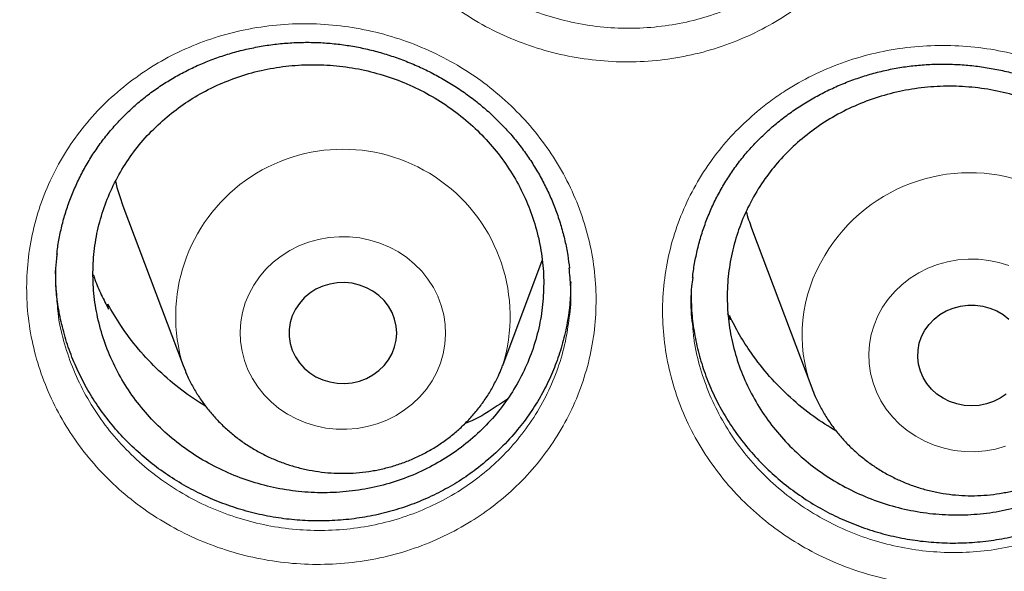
# Model space of a CAD drawing. Header units: millimetres. Extents: x 8 to 984, y 12 to 973.
# Tile 69 of 256: x 324 to 331, y 793 to 797. Entities that reach past the tile are written whole.
import ezdxf

# ---------------------------------------------------------------- set-up
doc = ezdxf.new("R2010")
doc.units = ezdxf.units.MM

msp = doc.modelspace()

# ---------------------------------------------------------------- linework, layer by layer
at = {"color": 7, "linetype": 'Continuous', "lineweight": 30}
for p, q in [((324.4753, 795.5488), (324.9223, 794.3606)), ((329.1485, 795.3823), (329.5955, 794.1941)), ((327.2985, 794.3606), (327.5918, 795.1404)), ((324.3572, 794.802), (324.363, 794.8167)), ((324.3692, 794.7783), (324.363, 794.8167)), ((328.992, 794.6995), (328.9732, 794.7459)), ((328.9839, 794.7324), (328.992, 794.6995))]:
    msp.add_line(p, q, dxfattribs=at)
at = {"color": 252, "linetype": 'Continuous', "lineweight": 0, "flags": 128}
for points in [[(326.808, 794.3107), (326.8358, 794.3784), (326.8562, 794.4484), (326.869, 794.52), (326.874, 794.5924), (326.8711, 794.665), (326.8604, 794.7368), (326.842, 794.8073), (326.8161, 794.8757), (326.783, 794.9413), (326.743, 795.0034), (326.6965, 795.0614), (326.6439, 795.1147), (326.5859, 795.1627), (326.523, 795.2049), (326.4559, 795.241), (326.3852, 795.2705), (326.3118, 795.2932), (326.2362, 795.3088), (326.1594, 795.3171), (326.082, 795.3181), (326.005, 795.3117), (325.929, 795.2981), (325.8549, 795.2773), (325.7834, 795.2495), (325.7152, 795.2152), (325.6511, 795.1745), (325.5918, 795.128), (325.5377, 795.0761), (325.4896, 795.0193), (325.4478, 794.9582), (325.4128, 794.8935), (325.3849, 794.8258), (325.3645, 794.7558), (325.3518, 794.6842), (325.3468, 794.6118), (325.3497, 794.5393), (325.3604, 794.4674), (325.3787, 794.3969), (325.4046, 794.3285), (325.4377, 794.2629), (325.4778, 794.2008), (325.5243, 794.1428), (325.5768, 794.0895), (325.6348, 794.0415), (325.6977, 793.9993), (325.7648, 793.9632), (325.8355, 793.9337), (325.909, 793.911), (325.9846, 793.8955), (326.0614, 793.8871), (326.1387, 793.8862), (326.2158, 793.8925), (326.2918, 793.9062), (326.3659, 793.927), (326.4374, 793.9547), (326.5055, 793.989), (326.5696, 794.0297), (326.629, 794.0762), (326.683, 794.1281), (326.7312, 794.1849), (326.773, 794.246), (326.808, 794.3107)], [(330.1223, 794.7938), (330.1643, 794.8547), (330.2127, 794.9113), (330.2669, 794.9631), (330.3265, 795.0094), (330.3907, 795.0499), (330.4589, 795.084), (330.5305, 795.1115), (330.6047, 795.1321), (330.6807, 795.1455), (330.7578, 795.1516), (330.8352, 795.1504), (330.912, 795.1418), (330.9875, 795.126), (331.0609, 795.1031)], [(331.0367, 793.7596), (330.9625, 793.739), (330.8865, 793.7256), (330.8094, 793.7195), (330.7321, 793.7207), (330.6553, 793.7293), (330.5798, 793.7451), (330.5063, 793.768), (330.4358, 793.7977), (330.3688, 793.834), (330.3061, 793.8765), (330.2482, 793.9247), (330.1959, 793.9781), (330.1496, 794.0363), (330.1098, 794.0985), (330.0769, 794.1642), (330.0512, 794.2327), (330.0331, 794.3032), (330.0227, 794.3751), (330.0201, 794.4477), (330.0253, 794.5201), (330.0383, 794.5916), (330.059, 794.6615), (330.087, 794.7292), (330.1223, 794.7938)]]:
    msp.add_lwpolyline(points, dxfattribs=at)
at = {"color": 7, "linetype": 'Continuous', "lineweight": 30, "flags": 128}
for points in [[(326.4758, 794.4495), (326.4949, 794.4987), (326.5065, 794.5499), (326.5104, 794.6021), (326.5065, 794.6543), (326.4949, 794.7055), (326.4758, 794.7548), (326.4496, 794.801), (326.4168, 794.8433), (326.378, 794.881), (326.3341, 794.9132), (326.2857, 794.9394), (326.234, 794.959), (326.1798, 794.9717), (326.1243, 794.9772), (326.0686, 794.9753), (326.0136, 794.9662), (325.9605, 794.9501), (325.9104, 794.9271), (325.8641, 794.8978), (325.8226, 794.8628), (325.7868, 794.8227), (325.7572, 794.7783), (325.7345, 794.7305), (325.7191, 794.6801), (325.7114, 794.6283), (325.7114, 794.5759), (325.7191, 794.5241), (325.7345, 794.4738), (325.7572, 794.4259), (325.7868, 794.3815), (325.8226, 794.3414), (325.8641, 794.3064), (325.9104, 794.2771), (325.9605, 794.2542), (326.0136, 794.238), (326.0686, 794.2289), (326.1243, 794.2271), (326.1798, 794.2325), (326.234, 794.2452), (326.2857, 794.2648), (326.3341, 794.291), (326.378, 794.3232), (326.4168, 794.3609), (326.4496, 794.4032), (326.4758, 794.4495)], [(330.4372, 794.6232), (330.4684, 794.6666), (330.5058, 794.7055), (330.5485, 794.7392), (330.5958, 794.7669), (330.6468, 794.7882), (330.7005, 794.8026), (330.7557, 794.8099), (330.8115, 794.8099), (330.8668, 794.8026), (330.9204, 794.7882), (330.9714, 794.7669), (331.0187, 794.7392), (331.0615, 794.7055)], [(331.0407, 794.1481), (330.9956, 794.1173), (330.9463, 794.0927), (330.8939, 794.0748), (330.8393, 794.0639), (330.7836, 794.0603), (330.728, 794.0639), (330.6734, 794.0748), (330.6209, 794.0927), (330.5717, 794.1173), (330.5265, 794.1481), (330.4864, 794.1845), (330.452, 794.2257), (330.4241, 794.271), (330.4032, 794.3196), (330.3897, 794.3704), (330.3839, 794.4225), (330.3858, 794.4748), (330.3955, 794.5263), (330.4127, 794.5761), (330.4372, 794.6232)]]:
    msp.add_lwpolyline(points, dxfattribs=at)
at = {"color": 252, "linetype": 'Continuous', "lineweight": 0}
for centre, radius, start, end in [((326.1103, 794.7261), 1.243, 342.83087, 197.1145), ((330.7703, 794.5432), 1.2511, 343.81692, 149.47936), ((330.6435, 794.5879), 1.1195, 148.1545, 200.56609)]:
    msp.add_arc(centre, radius, start, end, dxfattribs=at)
at = {"color": 7, "linetype": 'Continuous', "lineweight": 30}
for centre, radius, start, end in [((325.9359, 796.0979), 1.5604, 193.57489, 200.60102), ((330.6089, 795.9315), 1.5603, 195.81085, 200.6107)]:
    msp.add_arc(centre, radius, start, end, dxfattribs=at)
at = {"color": 252, "linetype": 'Continuous', "lineweight": 0}
for points, knots in [([(311.183, 789.4958), (311.1959, 789.6971), (311.2398, 790.378), (311.3854, 791.5334), (311.6179, 792.9584), (311.9192, 794.3637), (312.2821, 795.7471), (312.7062, 797.1063), (313.1923, 798.447), (313.743, 799.7748), (314.3585, 801.0866), (315.039, 802.3795), (315.7794, 803.6431), (316.5783, 804.8749), (317.4291, 806.0654), (318.3289, 807.2131), (319.275, 808.3166), (320.271, 809.3807), (321.3214, 810.4096), (322.4251, 811.4006), (323.5812, 812.3508), (324.7806, 813.2523), (326.0212, 814.1035), (327.2928, 814.898), (328.5922, 815.6352), (329.9164, 816.315), (331.2706, 816.9406), (332.6607, 817.5141), (334.0847, 818.0334), (335.5403, 818.4961), (337.0162, 818.8984), (338.5095, 819.2394), (340.0084, 819.5168), (341.5096, 819.7316), (343.0103, 819.8833), (344.5166, 819.9785), (345.5226, 819.9903), (346.0257, 819.9962)], [0, 0, 0, 0, 0.012293, 0.041589, 0.070886, 0.100182, 0.128955, 0.157729, 0.186502, 0.215275, 0.244572, 0.273868, 0.303164, 0.332461, 0.361757, 0.39053, 0.419304, 0.448077, 0.47685, 0.506146, 0.535443, 0.564739, 0.594036, 0.623332, 0.652105, 0.680878, 0.709652, 0.738425, 0.767721, 0.797018, 0.826314, 0.85561, 0.884907, 0.91368, 0.942453, 0.971227, 1, 1, 1, 1]), ([(346.0257, 818.5745), (345.5291, 818.5686), (344.5359, 818.5568), (343.0491, 818.4611), (341.568, 818.3086), (340.0955, 818.094), (338.6432, 817.8208), (337.2136, 817.4904), (335.8091, 817.1048), (334.4236, 816.6626), (333.0515, 816.1617), (331.6958, 815.6018), (330.3597, 814.9828), (329.0539, 814.3093), (327.781, 813.5826), (326.5507, 812.8087), (325.3647, 811.9902), (324.2243, 811.1296), (323.1247, 810.2236), (322.0613, 809.2682), (321.0372, 808.2642), (320.0553, 807.2126), (319.1236, 806.1216), (318.244, 804.9932), (317.423, 803.8365), (316.6611, 802.6545), (315.9586, 801.45), (315.3122, 800.2182), (314.7195, 798.9537), (314.1829, 797.6584), (313.7047, 796.3344), (313.289, 794.9919), (312.9366, 793.6335), (312.6499, 792.2701), (312.4281, 790.9045), (312.2704, 789.5395), (312.1756, 788.1694), (312.1438, 786.7883), (312.1764, 785.399), (312.2746, 784.004), (312.4381, 782.6145), (312.6666, 781.233), (312.9579, 779.8704), (313.31, 778.5292), (313.7211, 777.2114), (314.1924, 775.9116), (314.7263, 774.6243), (315.3231, 773.3524), (315.9829, 772.0989), (316.7007, 770.8738), (317.4753, 769.6795), (318.3001, 768.5252), (319.1726, 767.4125), (320.0898, 766.3427), (321.0555, 765.3109), (322.0739, 764.3133), (323.144, 763.3525), (324.2648, 762.4313), (325.4277, 761.5572), (326.6305, 760.7319), (327.8634, 759.9617), (329.1233, 759.2469), (330.4071, 758.5878), (331.7201, 757.9813), (333.0678, 757.4253), (334.4484, 756.9218), (335.8597, 756.4732), (337.2906, 756.0831), (338.7384, 755.7525), (340.1917, 755.4835), (341.6472, 755.2755), (343.1021, 755.1275), (344.5625, 755.0386), (346.0345, 755.0087), (347.5154, 755.0393), (349.0022, 755.1315), (350.4833, 755.2849), (351.9558, 755.4992), (353.4081, 755.7725), (354.8377, 756.1029), (356.2423, 756.4885), (357.6278, 756.9307), (358.9999, 757.4316), (360.3556, 757.9915), (361.6916, 758.6105), (362.9974, 759.284), (364.2704, 760.0107), (365.5007, 760.7846), (366.6867, 761.6031), (367.827, 762.4637), (368.9267, 763.3697), (369.99, 764.3251), (371.0141, 765.3291), (371.996, 766.3807), (372.9277, 767.4717), (373.8073, 768.6001), (374.6283, 769.7568), (375.3902, 770.9388), (376.0927, 772.1433), (376.7391, 773.3751), (377.3318, 774.6396), (377.8684, 775.9349), (378.3467, 777.259), (378.7624, 778.6014), (379.1148, 779.9598), (379.4015, 781.3232), (379.6232, 782.6888), (379.781, 784.0538), (379.8757, 785.4239), (379.9075, 786.805), (379.875, 788.1943), (379.7767, 789.5893), (379.6132, 790.9788), (379.3847, 792.3603), (379.0935, 793.7229), (378.7413, 795.0641), (378.3303, 796.3819), (377.859, 797.6817), (377.325, 798.969), (376.7282, 800.2409), (376.0685, 801.4944), (375.3506, 802.7195), (374.5761, 803.9138), (373.7512, 805.0681), (372.8788, 806.1808), (371.9615, 807.2507), (370.9959, 808.2824), (369.9775, 809.28), (368.9073, 810.2408), (367.7865, 811.162), (366.6236, 812.0361), (365.4208, 812.8614), (364.188, 813.6316), (362.9281, 814.3464), (361.6443, 815.0055), (360.3313, 815.612), (358.9835, 816.168), (357.6029, 816.6715), (356.1916, 817.1202), (354.7607, 817.5102), (353.3129, 817.8408), (351.8597, 818.1097), (350.4041, 818.318), (348.9492, 818.4651), (347.4888, 818.5574), (346.5134, 818.5688), (346.0257, 818.5745)], [0, 0, 0, 0, 0.007, 0.014, 0.021, 0.028, 0.035, 0.041875, 0.04875, 0.055625, 0.0625, 0.0695, 0.0765, 0.0835, 0.0905, 0.0975, 0.104375, 0.11125, 0.118125, 0.125, 0.132, 0.139, 0.146, 0.153, 0.16, 0.166875, 0.17375, 0.180625, 0.1875, 0.1945, 0.2015, 0.2085, 0.2155, 0.2225, 0.229375, 0.23625, 0.243125, 0.25, 0.257, 0.264, 0.271, 0.278, 0.285, 0.291875, 0.29875, 0.305625, 0.3125, 0.3195, 0.3265, 0.3335, 0.3405, 0.3475, 0.354375, 0.36125, 0.368125, 0.375, 0.382, 0.389, 0.396, 0.403, 0.41, 0.416875, 0.42375, 0.430625, 0.4375, 0.4445, 0.4515, 0.4585, 0.4655, 0.4725, 0.479375, 0.48625, 0.493125, 0.5, 0.507, 0.514, 0.521, 0.528, 0.535, 0.541875, 0.54875, 0.555625, 0.5625, 0.5695, 0.5765, 0.5835, 0.5905, 0.5975, 0.604375, 0.61125, 0.618125, 0.625, 0.632, 0.639, 0.646, 0.653, 0.66, 0.666875, 0.67375, 0.680625, 0.6875, 0.6945, 0.7015, 0.7085, 0.7155, 0.7225, 0.729375, 0.73625, 0.743125, 0.75, 0.757, 0.764, 0.771, 0.778, 0.785, 0.791875, 0.79875, 0.805625, 0.8125, 0.8195, 0.8265, 0.8335, 0.8405, 0.8475, 0.854375, 0.86125, 0.868125, 0.875, 0.882, 0.889, 0.896, 0.903, 0.91, 0.916875, 0.92375, 0.930625, 0.9375, 0.9445, 0.9515, 0.9585, 0.9655, 0.9725, 0.979375, 0.98625, 0.993125, 1, 1, 1, 1]), ([(326.7479, 800.1517), (326.8076, 800.1996), (326.9273, 800.2955), (327.1269, 800.4136), (327.3386, 800.5115), (327.562, 800.5852), (327.7935, 800.6349), (328.0299, 800.6596), (328.268, 800.6581), (328.505, 800.6315), (328.7382, 800.5802), (328.9644, 800.5037), (329.181, 800.4037), (329.385, 800.2817), (329.5732, 800.1385), (329.744, 799.9768), (329.8955, 799.7983), (330.025, 799.6044), (330.1314, 799.3983), (330.2133, 799.1827), (330.2687, 798.9603), (330.2982, 798.7342), (330.3012, 798.5066), (330.2768, 798.2807), (330.2261, 798.0592), (330.1499, 797.8451), (330.0483, 797.6413), (329.9235, 797.4502), (329.7805, 797.2781), (329.6226, 797.1266), (329.4486, 796.9914), (329.2542, 796.8723), (329.0412, 796.7721), (328.8176, 796.6956), (328.5862, 796.6445), (328.3501, 796.6182), (328.1117, 796.617), (327.8739, 796.6422), (327.6398, 796.6923), (327.4126, 796.7668), (327.1956, 796.8655), (326.9911, 796.9862), (326.8012, 797.1276), (326.6291, 797.2887), (326.4764, 797.4667), (326.3451, 797.6594), (326.2376, 797.8648), (326.1544, 798.0797), (326.0966, 798.3016), (326.0658, 798.5279), (326.0614, 798.7555), (326.0837, 798.9815), (326.1329, 799.2028), (326.2074, 799.417), (326.3068, 799.6222), (326.4314, 799.8148), (326.5769, 799.9945), (326.691, 800.0994), (326.7479, 800.1517)], [0, 0, 0, 0, 0.017748, 0.035553, 0.053302, 0.071172, 0.0891, 0.106971, 0.124826, 0.142738, 0.160594, 0.178507, 0.196477, 0.214389, 0.232261, 0.25019, 0.268061, 0.285988, 0.303973, 0.321901, 0.339774, 0.357706, 0.37558, 0.393472, 0.411422, 0.429314, 0.447167, 0.465077, 0.48293, 0.499473, 0.516015, 0.533962, 0.551965, 0.56991, 0.587775, 0.605695, 0.623559, 0.641483, 0.659464, 0.677387, 0.695271, 0.713211, 0.731094, 0.74901, 0.766984, 0.7849, 0.802798, 0.820752, 0.83865, 0.856537, 0.874481, 0.892367, 0.91021, 0.928109, 0.945949, 0.963948, 0.982004, 1, 1, 1, 1]), ([(326.2891, 798.5579), (326.2952, 798.5046), (326.3091, 798.3829), (326.3596, 798.1965), (326.4343, 798.0015), (326.5317, 797.8153), (326.6505, 797.6404), (326.7886, 797.4788), (326.9443, 797.3324), (327.1161, 797.204), (327.3011, 797.0942), (327.4974, 797.0044), (327.703, 796.9364), (327.9148, 796.8905), (328.1299, 796.8673), (328.3457, 796.8679), (328.5593, 796.8913), (328.7688, 796.9371), (328.9711, 797.006), (329.1639, 797.0965), (329.3398, 797.2042), (329.4973, 797.3263), (329.6402, 797.4634), (329.7696, 797.6191), (329.8825, 797.7922), (329.9747, 797.9766), (330.0427, 798.1708), (330.0843, 798.3393), (330.0937, 798.4434), (330.0969, 798.4792)], [0, 0, 0, 0, 0.029782, 0.067983, 0.106309, 0.144509, 0.18275, 0.221115, 0.259358, 0.297532, 0.335829, 0.374003, 0.41226, 0.450638, 0.488894, 0.527034, 0.565294, 0.603435, 0.641738, 0.680166, 0.718472, 0.753769, 0.789065, 0.827172, 0.865401, 0.903508, 0.941696, 0.980008, 1, 1, 1, 1]), ([(324.5239, 796.4682), (324.5855, 796.5123), (324.7087, 796.6004), (324.9121, 796.7067), (325.1272, 796.793), (325.3534, 796.8553), (325.5873, 796.8935), (325.8248, 796.9067), (326.0629, 796.8938), (326.2985, 796.8559), (326.5292, 796.7936), (326.7516, 796.7066), (326.9633, 796.5968), (327.1611, 796.4657), (327.3421, 796.3143), (327.5048, 796.1454), (327.6473, 795.9607), (327.767, 795.7619), (327.863, 795.552), (327.934, 795.334), (327.9783, 795.1105), (327.9964, 794.8845), (327.988, 794.6585), (327.9524, 794.4354), (327.8907, 794.218), (327.8039, 794.0091), (327.6923, 793.8117), (327.5581, 793.6279), (327.4068, 793.464), (327.2416, 793.3212), (327.061, 793.1953), (326.8608, 793.0863), (326.6428, 792.9969), (326.4154, 792.9316), (326.1815, 792.892), (325.9441, 792.8772), (325.7056, 792.8876), (325.469, 792.924), (325.2374, 792.9851), (325.0139, 793.0702), (324.8018, 793.1787), (324.6034, 793.3086), (324.4207, 793.4583), (324.2567, 793.6266), (324.113, 793.8109), (323.9913, 794.0087), (323.8942, 794.2178), (323.8219, 794.4352), (323.7752, 794.6584), (323.7558, 794.8845), (323.7628, 795.1107), (323.7963, 795.3339), (323.8565, 795.5513), (323.9415, 795.7603), (324.0514, 795.9599), (324.1865, 796.1464), (324.3429, 796.3194), (324.4636, 796.4187), (324.5239, 796.4682)], [0, 0, 0, 0, 0.017563, 0.035181, 0.052744, 0.070625, 0.088563, 0.106444, 0.124312, 0.142238, 0.160107, 0.17803, 0.19601, 0.213932, 0.231807, 0.249738, 0.267611, 0.285531, 0.30351, 0.32143, 0.339292, 0.357211, 0.375071, 0.392951, 0.410887, 0.428766, 0.446612, 0.464515, 0.48236, 0.498891, 0.515421, 0.533382, 0.551399, 0.569358, 0.587236, 0.60517, 0.623047, 0.640985, 0.65898, 0.676918, 0.694808, 0.712755, 0.730645, 0.74856, 0.766533, 0.784449, 0.802337, 0.820282, 0.83817, 0.856044, 0.873974, 0.891846, 0.909677, 0.927563, 0.945392, 0.963575, 0.981818, 1, 1, 1, 1]), ([(329.1911, 796.2506), (329.2245, 796.2774), (329.2912, 796.331), (329.4261, 796.4228), (329.5991, 796.5207), (329.8148, 796.6129), (330.0404, 796.6817), (330.2734, 796.7253), (330.5105, 796.7443), (330.7491, 796.7381), (330.9861, 796.7058), (331.2186, 796.6489), (331.4434, 796.5678), (331.6573, 796.463), (331.8579, 796.3365), (332.043, 796.1899), (332.2094, 796.0244), (332.3558, 795.8427), (332.4803, 795.6471), (332.5805, 795.4396), (332.656, 795.2234), (332.706, 795.0008), (332.7288, 794.7747), (332.725, 794.548), (332.6946, 794.3238), (332.6374, 794.105), (332.5552, 793.8941), (332.4504, 793.6973), (332.3255, 793.5168), (332.1814, 793.3499), (332.015, 793.1965), (331.8281, 793.0594), (331.626, 792.9431), (331.4109, 792.8498), (331.1858, 792.7799), (330.9533, 792.7342), (330.7162, 792.7141), (330.4776, 792.7192), (330.2405, 792.7494), (330.0082, 792.8051), (329.7833, 792.8848), (329.5685, 792.9876), (329.3671, 793.113), (329.1811, 793.2587), (329.0131, 793.4227), (328.8657, 793.6036), (328.7402, 793.7984), (328.6377, 794.005), (328.5607, 794.2213), (328.5095, 794.4442), (328.4845, 794.6705), (328.487, 794.8973), (328.516, 795.1218), (328.5711, 795.3412), (328.6525, 795.5526), (328.758, 795.7535), (328.8846, 795.9381), (329.0282, 796.1059), (329.1368, 796.2024), (329.1911, 796.2506)], [0, 0, 0, 0, 0.00993, 0.019861, 0.037696, 0.055586, 0.073419, 0.091271, 0.109179, 0.12703, 0.144943, 0.162912, 0.180824, 0.198723, 0.216678, 0.234576, 0.252474, 0.27043, 0.288329, 0.306213, 0.324154, 0.342038, 0.359933, 0.377886, 0.395781, 0.41362, 0.431514, 0.44935, 0.466228, 0.483106, 0.500944, 0.518839, 0.536678, 0.554511, 0.572401, 0.590235, 0.608106, 0.626034, 0.643905, 0.661787, 0.679725, 0.697606, 0.715514, 0.733479, 0.751386, 0.769267, 0.787204, 0.805086, 0.82302, 0.841012, 0.858948, 0.87683, 0.894769, 0.912653, 0.930486, 0.948375, 0.966209, 0.983104, 1, 1, 1, 1]), ([(323.9864, 794.8209), (323.9881, 794.7968), (323.9949, 794.7044), (324.0318, 794.5458), (324.096, 794.3486), (324.1842, 794.159), (324.2942, 793.9795), (324.4242, 793.8123), (324.5726, 793.6595), (324.7379, 793.5235), (324.9174, 793.4055), (325.1093, 793.3067), (325.3114, 793.2291), (325.521, 793.1733), (325.735, 793.1398), (325.9508, 793.1299), (326.1656, 793.1428), (326.3774, 793.1782), (326.5831, 793.2368), (326.7803, 793.3173), (326.9615, 793.4157), (327.1249, 793.5293), (327.2744, 793.6584), (327.4114, 793.8066), (327.5328, 793.9728), (327.634, 794.1514), (327.712, 794.3406), (327.7676, 794.5302), (327.7848, 794.6582), (327.793, 794.7185)], [0, 0, 0, 0, 0.0135442, 0.051805, 0.090188, 0.1284502, 0.166769, 0.2052135, 0.2435335, 0.2818036, 0.3201936, 0.3584634, 0.3968297, 0.435319, 0.4736854, 0.5119341, 0.5503056, 0.5885564, 0.6269677, 0.6655058, 0.7039237, 0.7392706, 0.7746165, 0.8127887, 0.8510811, 0.8892512, 0.9274906, 0.9658536, 1, 1, 1, 1]), ([(328.7114, 794.6446), (328.7146, 794.6092), (328.7242, 794.5053), (328.7661, 794.3359), (328.8348, 794.1397), (328.9279, 793.9524), (329.0414, 793.7756), (329.1747, 793.6115), (329.3268, 793.4626), (329.4951, 793.3303), (329.6773, 793.2164), (329.8717, 793.1229), (330.0752, 793.0504), (330.2854, 792.9995), (330.4999, 792.9718), (330.7158, 792.9668), (330.9304, 792.9845), (331.1408, 793.0256), (331.3445, 793.0885), (331.5393, 793.1727), (331.7221, 793.2777), (331.8913, 793.4016), (332.0418, 793.5404), (332.1724, 793.6914), (332.2855, 793.8549), (332.3805, 794.0331), (332.4542, 794.224), (332.5035, 794.4038), (332.5168, 794.5206), (332.5224, 794.5698)], [0, 0, 0, 0, 0.01986, 0.058347, 0.096706, 0.134962, 0.17334, 0.211595, 0.249896, 0.288318, 0.326619, 0.364869, 0.40324, 0.441492, 0.479716, 0.518062, 0.556286, 0.59443, 0.632694, 0.670836, 0.708986, 0.747255, 0.785403, 0.821525, 0.857648, 0.895797, 0.934068, 0.972221, 1, 1, 1, 1])]:
    msp.add_open_spline(points, degree=3, knots=knots, dxfattribs=at)
at = {"color": 7, "linetype": 'Continuous', "lineweight": 30}
for points, knots in [([(313.4477, 789.969), (313.4515, 790.0048), (313.4706, 790.1884), (313.5119, 790.5193), (313.572, 790.9615), (313.6395, 791.4028), (313.7136, 791.8432), (313.7946, 792.2825), (313.8824, 792.7206), (313.9769, 793.1575), (314.0782, 793.5931), (314.1862, 794.0272), (314.301, 794.4599), (314.4224, 794.8909), (314.5505, 795.3202), (314.6852, 795.7477), (314.8265, 796.1734), (314.9744, 796.5971), (315.1288, 797.0187), (315.2897, 797.4382), (315.4571, 797.8554), (315.631, 798.2703), (315.8112, 798.6829), (315.9978, 799.0929), (316.1908, 799.5003), (316.39, 799.9051), (316.5955, 800.3071), (316.8071, 800.7062), (317.025, 801.1025), (317.2489, 801.4957), (317.4789, 801.8858), (317.7149, 802.2728), (317.9569, 802.6565), (318.2047, 803.0369), (318.4585, 803.4139), (318.718, 803.7873), (318.9833, 804.1572), (319.2543, 804.5235), (319.5309, 804.886), (319.8131, 805.2447), (320.1009, 805.5995), (320.3941, 805.9504), (320.6926, 806.2973), (320.9966, 806.64), (321.3058, 806.9786), (321.6202, 807.3129), (321.9397, 807.643), (322.2643, 807.9686), (322.594, 808.2898), (322.9285, 808.6064), (323.2679, 808.9185), (323.6121, 809.2259), (323.9611, 809.5286), (324.3146, 809.8266), (324.6728, 810.1196), (325.0354, 810.4078), (325.4025, 810.691), (325.7739, 810.9692), (326.1496, 811.2423), (326.5295, 811.5102), (326.9134, 811.773), (327.3014, 812.0305), (327.6934, 812.2827), (328.0892, 812.5295), (328.4887, 812.7709), (328.892, 813.0069), (329.2989, 813.2373), (329.7093, 813.4622), (330.1231, 813.6814), (330.5403, 813.8951), (330.9608, 814.103), (331.3844, 814.3051), (331.8111, 814.5015), (332.2408, 814.6921), (332.6734, 814.8768), (333.1088, 815.0555), (333.5469, 815.2284), (333.9877, 815.3952), (334.431, 815.556), (334.8767, 815.7108), (335.3248, 815.8595), (335.7751, 816.0021), (336.2276, 816.1385), (336.6822, 816.2688), (337.1387, 816.3929), (337.5971, 816.5107), (338.0573, 816.6223), (338.5191, 816.7276), (338.9825, 816.8266), (339.4475, 816.9194), (339.9138, 817.0057), (340.3813, 817.0857), (340.8501, 817.1593), (341.32, 817.2266), (341.7908, 817.2874), (342.2626, 817.3419), (342.7351, 817.3899), (343.2084, 817.4314), (343.6822, 817.4666), (344.1565, 817.4952), (344.6312, 817.5174), (345.1062, 817.5332), (345.5814, 817.5425), (346.0567, 817.5453), (346.532, 817.5416), (347.0072, 817.5315), (347.4822, 817.5149), (347.9568, 817.4918), (348.4311, 817.4623), (348.9048, 817.4264), (349.378, 817.384), (349.8504, 817.3351), (350.3221, 817.2798), (350.7928, 817.2182), (351.2625, 817.1501), (351.7311, 817.0756), (352.1986, 816.9948), (352.6647, 816.9076), (353.1294, 816.8141), (353.5926, 816.7142), (354.0543, 816.6081), (354.5142, 816.4957), (354.9724, 816.377), (355.4286, 816.2522), (355.8829, 816.1211), (356.3351, 815.9838), (356.7852, 815.8405), (357.233, 815.691), (357.6784, 815.5354), (358.1213, 815.3738), (358.5617, 815.2061), (358.9995, 815.0325), (359.4346, 814.853), (359.8668, 814.6676), (360.2961, 814.4762), (360.7224, 814.2791), (361.1456, 814.0762), (361.5656, 813.8675), (361.9823, 813.6532), (362.3957, 813.4332), (362.8057, 813.2076), (363.2121, 812.9765), (363.6148, 812.7398), (364.0139, 812.4977), (364.4092, 812.2501), (364.8006, 811.9973), (365.1881, 811.7391), (365.5715, 811.4757), (365.9508, 811.207), (366.326, 810.9333), (366.6968, 810.6545), (367.0633, 810.3706), (367.4254, 810.0818), (367.7829, 809.7881), (368.1359, 809.4896), (368.4842, 809.1863), (368.8278, 808.8782), (369.1666, 808.5656), (369.5005, 808.2483), (369.8294, 807.9266), (370.1534, 807.6004), (370.4723, 807.2698), (370.786, 806.9349), (371.0945, 806.5958), (371.3977, 806.2525), (371.6956, 805.9052), (371.9881, 805.5538), (372.2751, 805.1984), (372.5566, 804.8392), (372.8325, 804.4762), (373.1027, 804.1095), (373.3673, 803.7392), (373.6261, 803.3653), (373.879, 802.9879), (374.1261, 802.6071), (374.3673, 802.2229), (374.6025, 801.8355), (374.8318, 801.445), (375.0549, 801.0514), (375.2719, 800.6548), (375.4828, 800.2553), (375.6874, 799.8529), (375.8858, 799.4478), (376.078, 799.0401), (376.2637, 798.6297), (376.4432, 798.2169), (376.6162, 797.8017), (376.7827, 797.3842), (376.9428, 796.9644), (377.0964, 796.5425), (377.2434, 796.1186), (377.3839, 795.6927), (377.5177, 795.265), (377.645, 794.8354), (377.7655, 794.4042), (377.8794, 793.9714), (377.9866, 793.537), (378.087, 793.1013), (378.1806, 792.6642), (378.2675, 792.2259), (378.3477, 791.7865), (378.4209, 791.346), (378.4875, 790.9046), (378.5469, 790.4623), (378.594, 790.0728), (378.6185, 789.8306), (378.628, 789.7362)], [0, 0, 0, 0, 0.001192, 0.006123, 0.011053, 0.015984, 0.020915, 0.025845, 0.030776, 0.035706, 0.040637, 0.045568, 0.050498, 0.055429, 0.060359, 0.065289, 0.07022, 0.07515, 0.080081, 0.085011, 0.089941, 0.094871, 0.099801, 0.104732, 0.109662, 0.114592, 0.119522, 0.124452, 0.129382, 0.134312, 0.139242, 0.144172, 0.149101, 0.154031, 0.158961, 0.16389, 0.16882, 0.17375, 0.178679, 0.183609, 0.188538, 0.193467, 0.198397, 0.203326, 0.208255, 0.213184, 0.218114, 0.223043, 0.227972, 0.232901, 0.23783, 0.242759, 0.247688, 0.252617, 0.257546, 0.262474, 0.267403, 0.272332, 0.277261, 0.282189, 0.287118, 0.292047, 0.296975, 0.301904, 0.306832, 0.311761, 0.316689, 0.321618, 0.326546, 0.331474, 0.336403, 0.341331, 0.346259, 0.351188, 0.356116, 0.361044, 0.365972, 0.3709, 0.375829, 0.380757, 0.385685, 0.390613, 0.395541, 0.400469, 0.405397, 0.410325, 0.415253, 0.420181, 0.425109, 0.430037, 0.434965, 0.439893, 0.444821, 0.449749, 0.454677, 0.459605, 0.464533, 0.469461, 0.474389, 0.479317, 0.484245, 0.489173, 0.494101, 0.499028, 0.503956, 0.508884, 0.513812, 0.51874, 0.523668, 0.528596, 0.533524, 0.538452, 0.54338, 0.548308, 0.553236, 0.558163, 0.563091, 0.568019, 0.572947, 0.577875, 0.582803, 0.587731, 0.592659, 0.597587, 0.602515, 0.607443, 0.612371, 0.617299, 0.622227, 0.627156, 0.632084, 0.637012, 0.64194, 0.646868, 0.651796, 0.656725, 0.661653, 0.666581, 0.671509, 0.676438, 0.681366, 0.686294, 0.691223, 0.696151, 0.70108, 0.706008, 0.710937, 0.715865, 0.720794, 0.725722, 0.730651, 0.73558, 0.740508, 0.745437, 0.750366, 0.755295, 0.760223, 0.765152, 0.770081, 0.77501, 0.779939, 0.784868, 0.789797, 0.794726, 0.799656, 0.804585, 0.809514, 0.814443, 0.819373, 0.824302, 0.829232, 0.834161, 0.83909, 0.84402, 0.84895, 0.853879, 0.858809, 0.863739, 0.868669, 0.873598, 0.878528, 0.883458, 0.888388, 0.893318, 0.898248, 0.903178, 0.908108, 0.913039, 0.917969, 0.922899, 0.927829, 0.932759, 0.93769, 0.94262, 0.947551, 0.952481, 0.957412, 0.962342, 0.967273, 0.972203, 0.977134, 0.982064, 0.986995, 0.991926, 0.996856, 1, 1, 1, 1]), ([(324.6511, 796.3651), (324.6656, 796.3761), (324.7088, 796.409), (324.7841, 796.4601), (324.8785, 796.5166), (324.9771, 796.5679), (325.0795, 796.6137), (325.1852, 796.6539), (325.2939, 796.6882), (325.4049, 796.7164), (325.5176, 796.7383), (325.6316, 796.7537), (325.7461, 796.7627), (325.8605, 796.7651), (325.9744, 796.761), (326.0871, 796.7505), (326.1985, 796.7334), (326.3089, 796.71), (326.4187, 796.6803), (326.5276, 796.6442), (326.635, 796.6018), (326.7404, 796.5533), (326.843, 796.499), (326.9422, 796.4392), (327.0373, 796.3743), (327.1279, 796.3045), (327.2134, 796.2305), (327.2933, 796.1525), (327.3675, 796.0709), (327.4363, 795.9853), (327.4998, 795.8958), (327.5582, 795.8022), (327.6111, 795.705), (327.6582, 795.6045), (327.6991, 795.5014), (327.7337, 795.396), (327.7615, 795.289), (327.7824, 795.1851), (327.7905, 795.1168), (327.7943, 795.0848)], [0, 0, 0, 0, 0.013512, 0.040533, 0.067673, 0.094986, 0.122457, 0.150059, 0.177758, 0.205511, 0.233271, 0.260978, 0.288588, 0.316061, 0.343361, 0.370451, 0.397267, 0.424156, 0.451349, 0.478805, 0.506475, 0.534296, 0.562205, 0.590121, 0.617956, 0.645646, 0.673128, 0.700357, 0.72731, 0.754165, 0.781257, 0.808588, 0.836131, 0.863842, 0.891679, 0.919593, 0.947533, 0.97543, 1, 1, 1, 1]), ([(324.7867, 796.1962), (324.7422, 796.1552), (324.6531, 796.0729), (324.5394, 795.9323), (324.4419, 795.7811), (324.3638, 795.6196), (324.3052, 795.4506), (324.2669, 795.276), (324.25, 795.0979), (324.2541, 794.9187), (324.279, 794.7406), (324.3252, 794.5659), (324.3914, 794.3967), (324.4768, 794.2351), (324.5809, 794.0834), (324.7019, 793.9432), (324.8381, 793.8163), (324.9885, 793.7047), (325.1506, 793.6094), (325.3225, 793.5315), (325.5022, 793.4727), (325.6872, 793.433), (325.8753, 793.413), (326.064, 793.4137), (326.251, 793.4342), (326.434, 793.4744), (326.6104, 793.5344), (326.7783, 793.6127), (326.9355, 793.7085), (327.0797, 793.821), (327.2095, 793.9484), (327.3233, 794.0889), (327.419, 794.2413), (327.4961, 794.4031), (327.5536, 794.5725), (327.5901, 794.7475), (327.6059, 794.9257), (327.6008, 795.1049), (327.574, 795.2828), (327.5267, 795.4573), (327.4595, 795.6261), (327.3724, 795.787), (327.2674, 795.9381), (327.1456, 796.0776), (327.0081, 796.2033), (326.857, 796.3141), (326.6943, 796.4085), (326.5217, 796.4848), (326.3417, 796.5426), (326.1564, 796.5812), (325.9682, 796.5995), (325.7795, 796.5978), (325.5927, 796.5762), (325.4102, 796.5343), (325.2341, 796.4734), (325.0704, 796.3955), (324.9197, 796.3038), (324.8311, 796.2321), (324.7867, 796.1962)], [0, 0, 0, 0, 0.0178672, 0.0357905, 0.0536571, 0.0715242, 0.0894473, 0.1073143, 0.1251808, 0.1431026, 0.1609696, 0.1788389, 0.1967669, 0.2146369, 0.2325152, 0.2504505, 0.2683287, 0.2862157, 0.3041598, 0.3220463, 0.3399383, 0.3578871, 0.375779, 0.3936699, 0.4116181, 0.4295093, 0.4473945, 0.4653363, 0.4832211, 0.5010978, 0.5190312, 0.5369076, 0.5547763, 0.5727016, 0.5905712, 0.6084362, 0.6263589, 0.6442242, 0.6620923, 0.6800177, 0.6978862, 0.7157617, 0.7336946, 0.7515699, 0.7694544, 0.7873958, 0.8052804, 0.8231712, 0.841119, 0.8590098, 0.8769016, 0.8948508, 0.9127428, 0.93063, 0.9485748, 0.9664623, 0.9832315, 1, 1, 1, 1]), ([(329.0599, 795.8793), (329.0709, 795.8933), (329.1042, 795.9355), (329.1638, 796.0029), (329.2405, 796.0802), (329.3226, 796.1532), (329.4097, 796.2219), (329.5015, 796.2858), (329.5976, 796.3447), (329.6976, 796.3981), (329.8008, 796.4459), (329.9069, 796.4876), (330.0152, 796.5231), (330.1251, 796.5522), (330.2361, 796.5748), (330.3477, 796.5909), (330.4596, 796.6003), (330.5723, 796.6033), (330.686, 796.6), (330.8004, 796.5902), (330.9151, 796.574), (331.0292, 796.5514), (331.1422, 796.5225), (331.2533, 796.4873), (331.3618, 796.4463), (331.4671, 796.3994), (331.5685, 796.3472), (331.6656, 796.2899), (331.7581, 796.2276), (331.8464, 796.1603), (331.9307, 796.0878), (332.011, 796.0102), (332.087, 795.9277), (332.1582, 795.8408), (332.2241, 795.7497), (332.2845, 795.6551), (332.3389, 795.5573), (332.387, 795.4569), (332.4287, 795.3544), (332.4636, 795.2504), (332.4918, 795.1452), (332.5123, 795.0394), (332.5236, 794.9674), (332.5261, 794.9307), (332.5262, 794.9295)], [0, 0, 0, 0, 0.012115, 0.036412, 0.060816, 0.085377, 0.110075, 0.134888, 0.159785, 0.18473, 0.209675, 0.234572, 0.259379, 0.284061, 0.308586, 0.332923, 0.357024, 0.381187, 0.405619, 0.430282, 0.455131, 0.480112, 0.505163, 0.530216, 0.55519, 0.580027, 0.604675, 0.62909, 0.653253, 0.67733, 0.701631, 0.726142, 0.750839, 0.775683, 0.800639, 0.825664, 0.85071, 0.875722, 0.900661, 0.925493, 0.9502, 0.974761, 0.99918, 1, 1, 1, 1]), ([(329.4899, 796.0181), (329.5369, 796.057), (329.6311, 796.1349), (329.7889, 796.2315), (329.9564, 796.3119), (330.1332, 796.373), (330.3161, 796.4151), (330.5033, 796.4376), (330.6924, 796.4395), (330.8809, 796.4214), (331.0665, 796.3837), (331.2467, 796.326), (331.4194, 796.2498), (331.5825, 796.1561), (331.7335, 796.0453), (331.8709, 795.9196), (331.9931, 795.7804), (332.0979, 795.629), (332.1845, 795.4679), (332.2519, 795.2989), (332.2985, 795.1241), (332.3245, 794.9457), (332.3296, 794.7661), (332.3128, 794.5876), (332.2754, 794.4122), (332.2175, 794.2422), (332.1394, 794.0801), (332.0427, 793.9274), (331.9285, 793.7862), (331.7978, 793.6587), (331.6528, 793.546), (331.4952, 793.4494), (331.3267, 793.3709), (331.1497, 793.3107), (330.9664, 793.2696), (330.7789, 793.2489), (330.5899, 793.2481), (330.4014, 793.2672), (330.2162, 793.3067), (330.0364, 793.3653), (329.8641, 793.4424), (329.7019, 793.5377), (329.5516, 793.6492), (329.4149, 793.7758), (329.2942, 793.9161), (329.1904, 794.068), (329.1047, 794.2296), (329.0391, 794.3992), (328.9935, 794.5742), (328.9686, 794.7527), (328.9654, 794.9323), (328.9833, 795.1108), (329.0218, 795.2859), (329.0815, 795.4553), (329.1605, 795.617), (329.2564, 795.7657), (329.3656, 795.9009), (329.4485, 795.979), (329.4899, 796.0181)], [0, 0, 0, 0, 0.017873, 0.035804, 0.053677, 0.07155, 0.089481, 0.107354, 0.125233, 0.143169, 0.161047, 0.178933, 0.196876, 0.214761, 0.23265, 0.250597, 0.268486, 0.286374, 0.30432, 0.322208, 0.340092, 0.358033, 0.375917, 0.393793, 0.411727, 0.429603, 0.447473, 0.465401, 0.483272, 0.501139, 0.519065, 0.536933, 0.554804, 0.572732, 0.590602, 0.608479, 0.626413, 0.644289, 0.662173, 0.680113, 0.697997, 0.715885, 0.733831, 0.75172, 0.769609, 0.787555, 0.805444, 0.82333, 0.841273, 0.859158, 0.877037, 0.894973, 0.912851, 0.930724, 0.948653, 0.966525, 0.983262, 1, 1, 1, 1]), ([(323.985, 795.1884), (323.9857, 795.1969), (323.9896, 795.2405), (324.0033, 795.3187), (324.0264, 795.4228), (324.0569, 795.526), (324.0939, 795.6279), (324.1376, 795.728), (324.1877, 795.8256), (324.244, 795.9202), (324.3062, 796.0113), (324.374, 796.0984), (324.447, 796.181), (324.5249, 796.2587), (324.5936, 796.3196), (324.6368, 796.3537), (324.6511, 796.3651)], [0, 0, 0, 0, 0.018643, 0.09532, 0.172873, 0.251028, 0.329695, 0.408768, 0.488086, 0.567519, 0.646877, 0.726028, 0.804833, 0.883205, 0.961075, 1, 1, 1, 1]), ([(328.7101, 795.0122), (328.7105, 795.0165), (328.7139, 795.0571), (328.7269, 795.1333), (328.7494, 795.2403), (328.7794, 795.3458), (328.8158, 795.4493), (328.8587, 795.5502), (328.9078, 795.648), (328.9629, 795.7423), (329.0142, 795.819), (329.048, 795.8637), (329.0599, 795.8793)], [0, 0, 0, 0, 0.013867, 0.129553, 0.245632, 0.361892, 0.478075, 0.593972, 0.709414, 0.824268, 0.938425, 1, 1, 1, 1]), ([(323.9863, 795.1907), (323.9845, 795.1796), (323.9722, 795.1013), (323.9705, 794.9769), (323.9819, 794.8648), (323.9864, 794.8209)], [0, 0, 0, 0, 0.0904446, 0.6438612, 1, 1, 1, 1]), ([(327.1178, 793.6012), (327.0762, 793.5707), (326.993, 793.5097), (326.8569, 793.4305), (326.7133, 793.3612), (326.5636, 793.304), (326.4105, 793.2597), (326.2537, 793.2278), (326.0927, 793.2085), (325.9304, 793.2022), (325.7694, 793.2088), (325.6094, 793.2282), (325.4498, 793.2607), (325.2934, 793.3058), (325.1429, 793.3627), (324.9976, 793.4311), (324.8573, 793.5115), (324.7243, 793.6028), (324.6007, 793.7035), (324.486, 793.8135), (324.3802, 793.9332), (324.2854, 794.0608), (324.203, 794.194), (324.1323, 794.3329), (324.0736, 794.4781), (324.0279, 794.6273), (323.9961, 794.7778), (323.9772, 794.9239), (323.9756, 795.0202), (323.9748, 795.066)], [0, 0, 0, 0, 0.0367, 0.073406, 0.111172, 0.148938, 0.185667, 0.222395, 0.260197, 0.297998, 0.334679, 0.37136, 0.409112, 0.446861, 0.483492, 0.52012, 0.55781, 0.595499, 0.632221, 0.668942, 0.706733, 0.744525, 0.781205, 0.817885, 0.855632, 0.89338, 0.930047, 0.966716, 1, 1, 1, 1]), ([(327.793, 794.7185), (327.7941, 794.7256), (327.8063, 794.7999), (327.8082, 794.9239), (327.7972, 795.0394), (327.7926, 795.087)], [0, 0, 0, 0, 0.059297, 0.612601, 1, 1, 1, 1]), ([(324.2549, 795.0382), (324.2589, 795.0252), (324.2748, 794.9736), (324.3137, 794.8869), (324.3507, 794.8145), (324.3692, 794.7783)], [0, 0, 0, 0, 0.144586, 0.572302, 1, 1, 1, 1]), ([(327.8039, 794.9817), (327.8032, 794.9372), (327.8017, 794.8423), (327.783, 794.6967), (327.7511, 794.5461), (327.7054, 794.399), (327.6473, 794.2579), (327.5771, 794.1221), (327.4941, 793.9914), (327.3915, 793.8581), (327.2682, 793.7249), (327.1681, 793.6426), (327.1178, 793.6012)], [0, 0, 0, 0, 0.083947, 0.179058, 0.27693, 0.374809, 0.46978, 0.564761, 0.662495, 0.76023, 0.879456, 1, 1, 1, 1]), ([(328.7112, 795.0145), (328.7081, 794.9922), (328.6955, 794.9026), (328.6948, 794.7781), (328.7073, 794.6775), (328.7114, 794.6446)], [0, 0, 0, 0, 0.182307, 0.732969, 1, 1, 1, 1]), ([(328.6995, 794.8949), (328.6999, 794.8526), (328.7009, 794.7599), (328.7187, 794.6174), (328.7492, 794.4671), (328.7937, 794.3182), (328.8513, 794.1732), (328.9211, 794.0343), (329.0025, 793.9011), (329.0961, 793.7734), (329.2009, 793.6534), (329.3149, 793.5431), (329.4381, 793.4419), (329.5709, 793.3499), (329.7113, 793.2689), (329.8568, 793.2001), (330.0074, 793.1429), (330.1638, 793.0974), (330.3236, 793.0647), (330.4839, 793.0451), (330.6452, 793.0381), (330.8079, 793.0442), (330.9691, 793.0634), (331.1262, 793.0952), (331.2797, 793.1393), (331.43, 793.1961), (331.5862, 793.2708), (331.7455, 793.3649), (331.8479, 793.4453), (331.8994, 793.4857)], [0, 0, 0, 0, 0.030244, 0.066237, 0.102234, 0.139264, 0.176293, 0.212364, 0.248437, 0.285543, 0.322648, 0.358822, 0.394995, 0.432221, 0.469447, 0.505563, 0.54168, 0.578844, 0.616007, 0.652137, 0.688268, 0.725449, 0.762631, 0.798719, 0.834808, 0.871943, 0.909081, 0.954292, 1, 1, 1, 1]), ([(325.0911, 794.056), (325.0304, 794.0953), (324.9073, 794.175), (324.7404, 794.3193), (324.5885, 794.4801), (324.4612, 794.6466), (324.3939, 794.7631), (324.363, 794.8167)], [0, 0, 0, 0, 0.201479, 0.408642, 0.616459, 0.823625, 1, 1, 1, 1]), ([(329.7795, 793.8711), (329.7223, 793.9065), (329.6017, 793.9811), (329.4357, 794.1192), (329.2798, 794.2771), (329.1553, 794.4358), (329.0568, 794.5882), (329.0082, 794.6844), (328.9839, 794.7324)], [0, 0, 0, 0, 0.167418, 0.352966, 0.539117, 0.724673, 0.862334, 1, 1, 1, 1]), ([(324.9229, 794.3605), (324.932, 794.337), (324.952, 794.2855), (324.9906, 794.2091), (325.0369, 794.1311), (325.0892, 794.0566), (325.147, 793.9861), (325.2101, 793.9198), (325.2781, 793.8582), (325.3507, 793.8015), (325.4276, 793.7501), (325.5082, 793.7043), (325.5922, 793.6644), (325.679, 793.6305), (325.7683, 793.6029), (325.8596, 793.5817), (325.9523, 793.5671), (326.0459, 793.5592), (326.14, 793.5579), (326.2339, 793.5634), (326.3272, 793.5756), (326.4193, 793.5944), (326.5098, 793.6198), (326.598, 793.6516), (326.6836, 793.6897), (326.766, 793.7338), (326.8447, 793.7836), (326.9194, 793.839), (326.9895, 793.8996), (327.0548, 793.965), (327.1148, 794.0349), (327.1691, 794.1089), (327.2182, 794.1868), (327.2458, 794.2417), (327.2597, 794.2694)], [0, 0, 0, 0, 0.025902, 0.0568634, 0.0878677, 0.1189098, 0.1500027, 0.1811412, 0.2123351, 0.2435821, 0.2748852, 0.3062376, 0.3376414, 0.3690901, 0.4005813, 0.4321104, 0.4636726, 0.4952641, 0.5268756, 0.5585056, 0.5901437, 0.6217837, 0.6534194, 0.6850468, 0.716657, 0.7482404, 0.7797935, 0.8113115, 0.8427853, 0.8742117, 0.9055882, 0.9369027, 0.9681653, 1, 1, 1, 1]), ([(327.2597, 794.2694), (327.2685, 794.2882), (327.2823, 794.3177), (327.2932, 794.3483), (327.2971, 794.3594)], [0, 0, 0, 0, 0.638283, 1, 1, 1, 1]), ([(329.5959, 794.1948), (329.6041, 794.1733), (329.6231, 794.1237), (329.6604, 794.049), (329.7061, 793.9707), (329.758, 793.896), (329.8153, 793.8251), (329.878, 793.7585), (329.9456, 793.6964), (330.0179, 793.6394), (330.0944, 793.5875), (330.1747, 793.5413), (330.2585, 793.5009), (330.3451, 793.4665), (330.4343, 793.4384), (330.5254, 793.4167), (330.618, 793.4015), (330.7116, 793.393), (330.8056, 793.3912), (330.8995, 793.3962), (330.9929, 793.4078), (331.0851, 793.4261), (331.1757, 793.451), (331.2642, 793.4823), (331.35, 793.5198), (331.4327, 793.5634), (331.5117, 793.6129), (331.5867, 793.6678), (331.6573, 793.7279), (331.7229, 793.793), (331.7833, 793.8625), (331.8382, 793.9361), (331.8873, 794.0134), (331.9296, 794.0941), (331.9576, 794.1547), (331.9694, 794.189), (331.9713, 794.1946)], [0, 0, 0, 0, 0.022915, 0.052845, 0.082815, 0.11282, 0.142874, 0.172971, 0.203122, 0.233325, 0.263579, 0.293887, 0.32424, 0.354638, 0.385077, 0.415555, 0.446064, 0.4766, 0.507159, 0.537734, 0.568318, 0.598905, 0.629489, 0.660062, 0.690622, 0.721157, 0.751663, 0.782134, 0.812563, 0.842949, 0.873282, 0.90356, 0.933784, 0.963954, 0.994073, 1, 1, 1, 1]), ([(327.3332, 794.1113), (327.2935, 794.0836), (327.1945, 794.0144), (327.086, 793.954), (327.016, 793.9267), (327.0143, 793.926)], [0, 0, 0, 0, 0.395151, 0.98542, 1, 1, 1, 1])]:
    msp.add_open_spline(points, degree=3, knots=knots, dxfattribs=at)

doc.saveas('drawing.dxf')
